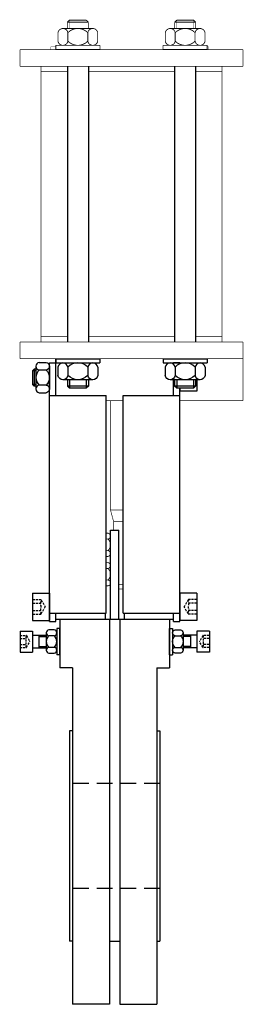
# Model space of a CAD drawing. Header units: millimetres. Extents: x 22 to 129, y 33 to 501.
import ezdxf

# ---------------------------------------------------------------- set-up
doc = ezdxf.new("R2010")
doc.units = ezdxf.units.MM
doc.linetypes.add('TRAZOS', pattern=[0.75, 0.5, -0.25])
doc.layers.add('CYL-XDN050B', color=7, linetype='Continuous')

msp = doc.modelspace()

# ---------------------------------------------------------------- linework, layer by layer
at = {"layer": 'CYL-XDN050B'}
for points, const_width in [([(44.95, 499.88), (45.95, 500.88)], 0.4), ([(45.95, 500.88), (53.95, 500.88)], 0.4), ([(53.95, 500.88), (54.95, 499.88)], 0.4), ([(96.95, 500.88), (95.95, 499.88)], 0.4), ([(104.95, 500.88), (96.95, 500.88)], 0.4), ([(105.95, 499.88), (104.95, 500.88)], 0.4), ([(42.86, 496.88), (57.04, 496.88)], 0.4), ([(44.95, 496.88), (44.95, 499.88)], 0.4), ([(44.95, 499.88), (54.95, 499.88)], 0.4), ([(45.95, 496.88), (45.95, 500.88)], 0.1), ([(53.95, 496.88), (53.95, 500.88)], 0.1), ([(54.95, 496.88), (54.95, 499.88)], 0.4), ([(108.04, 496.88), (93.86, 496.88)], 0.4), ([(105.95, 499.88), (95.95, 499.88)], 0.4), ([(95.95, 496.88), (95.95, 499.88)], 0.4), ([(96.95, 496.88), (96.95, 500.88)], 0.1), ([(104.95, 496.88), (104.95, 500.88)], 0.1), ([(105.95, 496.88), (105.95, 499.88)], 0.4), ([(40.5, 490.88), (40.5, 494.88)], 0.4), ([(45.22, 490.88), (45.22, 494.88)], 0.4), ([(54.67, 490.88), (54.67, 494.88)], 0.4), ([(59.4, 490.88), (59.4, 494.88)], 0.4), ([(91.5, 490.88), (91.5, 494.88)], 0.4), ([(96.22, 490.88), (96.22, 494.88)], 0.4), ([(105.67, 490.88), (105.67, 494.88)], 0.4), ([(110.4, 490.88), (110.4, 494.88)], 0.4), ([(128.45, 486.88), (22.45, 486.88)], 0.3), ([(22.45, 486.88), (22.45, 478.88)], 0.3), ([(22.45, 486.88), (22.45, 478.88)], 0.3), ([(37.09, 486.88), (37.09, 488.15), (39.45, 488.15)], 0.24), ([(39.45, 486.88), (39.45, 488.88)], 0.4), ([(60.45, 488.88), (39.45, 488.88)], 0.4), ([(60.45, 486.88), (39.45, 486.88)], 0.4), ([(60.45, 486.88), (60.45, 488.88)], 0.4), ([(90.45, 488.88), (111.45, 488.88)], 0.4), ([(90.45, 486.88), (90.45, 488.88)], 0.4), ([(90.45, 486.88), (111.45, 486.88)], 0.4), ([(111.45, 486.88), (111.45, 488.88)], 0.4), ([(112.02, 486.88), (112.02, 488.15), (111.45, 488.15)], 0.24), ([(128.45, 486.88), (128.45, 478.88)], 0.3), ([(22.45, 478.88), (128.45, 478.88)], 0.3), ([(32.45, 347.88), (32.45, 478.88)], 0.3), ([(118.45, 347.88), (118.45, 478.88)], 0.3), ([(32.45, 476.38), (44.95, 476.38)], 0.3), ([(54.95, 476.38), (95.95, 476.38)], 0.3), ([(105.95, 476.38), (118.45, 476.38)], 0.3), ([(22.45, 347.88), (128.45, 347.88)], 0.3), ([(22.45, 339.88), (22.45, 347.88)], 0.3), ([(32.45, 350.38), (44.95, 350.38)], 0.3), ([(54.95, 350.38), (95.95, 350.38)], 0.3), ([(105.95, 350.38), (118.45, 350.38)], 0.3), ([(128.45, 319.88), (128.45, 347.88)], 0.3), ([(22.45, 339.88), (128.45, 339.88)], 0.3), ([(63.45, 319.88), (71.45, 319.88)], 0.3), ([(65.45, 319.88), (65.45, 267.97)], 0.3), ([(98.45, 319.88), (128.45, 319.88)], 0.3), ([(66.95, 262.38), (65.45, 267.97)], 0.3), ([(65.45, 267.97), (71.45, 267.97)], 0.3), ([(66.95, 262.38), (66.95, 258.38)], 0.3), ([(66.95, 262.38), (71.45, 262.38)], 0.3), ([(63.45, 254.14), (64.2, 254.14)], 0.4), ([(65.45, 255.52), (65.45, 247.23)], 0.4), ([(63.45, 248.61), (64.2, 248.61)], 0.4), ([(63.45, 240.14), (64.2, 240.14)], 0.4), ([(65.45, 241.52), (65.45, 233.23)], 0.4), ([(63.45, 234.61), (64.2, 234.61)], 0.4), ([(69.45, 232.38), (71.45, 232.38)], 0.3), ([(69.45, 230.38), (71.45, 230.38)], 0.3)]:
    msp.add_lwpolyline(points, dxfattribs=dict(at, const_width=const_width))
at = {"layer": 'CYL-XDN050B', "const_width": 0.4}
for points in [[(40.5, 494.88, -0.846561), (45.22, 494.88, -0.42328), (54.67, 494.88, -0.846561), (59.4, 494.88)], [(110.4, 494.88, 0.846561), (105.67, 494.88, 0.42328), (96.22, 494.88, 0.846561), (91.5, 494.88)], [(40.5, 490.88, 0.846561), (45.22, 490.88, 0.42328), (54.67, 490.88, 0.846561), (59.4, 490.88)], [(110.4, 490.88, -0.846561), (105.67, 490.88, -0.42328), (96.22, 490.88, -0.846561), (91.5, 490.88)], [(63.45, 256.9), (64.2, 256.9, -0.904977), (64.2, 254.14, -0.452489), (64.2, 248.61, -0.904977), (64.2, 245.85), (63.45, 245.85)], [(63.45, 242.9), (64.2, 242.9, -0.904977), (64.2, 240.14, -0.452489), (64.2, 234.61, -0.904977), (64.2, 231.85), (63.45, 231.85)]]:
    msp.add_lwpolyline(points, format="xyb", dxfattribs=at)
at = {"layer": 'CYL-XDN050B'}
for points in [[(44.95, 478.88), (44.95, 347.88)], [(54.95, 478.88), (54.95, 347.88)], [(95.95, 478.88), (95.95, 347.88)], [(105.95, 478.88), (105.95, 347.88)], [(54.95, 476.38), (54.95, 350.38)], [(105.95, 476.38), (105.95, 350.38)], [(31.57, 338.07), (34.82, 338.07)], [(36.45, 214.88), (36.45, 337.88)], [(36.45, 337.88), (39.45, 337.88)], [(39.45, 339.88), (39.45, 337.88)], [(39.45, 339.88), (60.45, 339.88)], [(39.45, 322.38), (39.45, 339.88)], [(39.45, 337.88), (60.45, 337.88)], [(60.45, 339.88), (60.45, 337.88)], [(90.45, 339.88), (111.45, 339.88)], [(90.45, 339.88), (90.45, 337.88)], [(90.45, 337.88), (111.45, 337.88)], [(98.45, 337.88), (95.45, 337.88)], [(111.45, 339.88), (111.45, 337.88)], [(29.2, 334.88), (28.45, 334.13)], [(29.95, 334.13), (28.45, 334.13)], [(28.45, 334.13), (28.45, 327.63)], [(29.95, 334.88), (29.2, 334.88)], [(29.2, 334.88), (29.2, 326.88)], [(29.95, 336.27), (29.95, 325.48)], [(34.82, 334.47), (31.57, 334.47)], [(36.45, 336.27), (36.45, 325.48)], [(40.5, 335.88), (40.5, 331.88)], [(45.22, 335.88), (45.22, 331.88)], [(54.67, 335.88), (54.67, 331.88)], [(59.4, 335.88), (59.4, 331.88)], [(91.5, 335.88), (91.5, 331.88)], [(96.22, 335.88), (96.22, 331.88)], [(105.67, 335.88), (105.67, 331.88)], [(110.4, 335.88), (110.4, 331.88)], [(57.04, 329.88), (42.86, 329.88)], [(44.95, 329.88), (44.95, 326.88)], [(45.95, 329.88), (45.95, 325.88)], [(53.95, 329.88), (53.95, 325.88)], [(54.95, 329.88), (54.95, 326.88)], [(108.04, 329.88), (93.86, 329.88)], [(95.45, 322.38), (95.45, 329.88)], [(95.95, 329.88), (95.95, 326.88)], [(96.95, 329.88), (96.95, 325.88)], [(104.95, 329.88), (104.95, 325.88)], [(105.95, 329.88), (105.95, 326.88)], [(106.45, 329.88), (106.45, 324.38)], [(29.95, 327.63), (28.45, 327.63)], [(28.45, 327.63), (29.2, 326.88)], [(29.95, 326.88), (29.2, 326.88)], [(34.82, 327.28), (31.57, 327.28)], [(31.57, 323.69), (34.82, 323.69)], [(45.95, 325.88), (44.95, 326.88)], [(54.95, 326.88), (44.95, 326.88)], [(53.95, 325.88), (45.95, 325.88)], [(54.95, 326.88), (53.95, 325.88)], [(105.95, 326.88), (95.95, 326.88)], [(96.95, 325.88), (95.95, 326.88)], [(104.95, 325.88), (96.95, 325.88)], [(98.45, 214.88), (98.45, 325.88)], [(98.45, 325.88), (98.45, 324.38)], [(106.45, 324.38), (98.45, 324.38)], [(105.95, 326.88), (104.95, 325.88)], [(36.45, 322.38), (63.45, 322.38)], [(63.45, 218.88), (63.45, 322.38)], [(71.45, 218.88), (71.45, 322.38)], [(71.45, 322.38), (98.45, 322.38)], [(65.45, 258.38), (69.45, 258.38)], [(65.45, 215.88), (65.45, 258.38)], [(69.45, 215.88), (69.45, 258.38)], [(28.45, 228.38), (36.45, 228.38)], [(28.45, 228.38), (28.45, 215.38)], [(36.45, 228.38), (36.45, 215.38)], [(106.45, 228.38), (98.45, 228.38)], [(98.45, 228.38), (98.45, 215.38)], [(106.45, 228.38), (106.45, 215.38)], [(28.45, 215.38), (36.45, 215.38)], [(36.45, 218.88), (63.45, 218.88)], [(39.45, 214.88), (39.45, 218.88)], [(95.45, 215.88), (39.45, 215.88)], [(41.45, 215.88), (41.45, 207.75)], [(62.95, 218.88), (62.95, 215.88)], [(64.95, 215.88), (64.95, 32.88)], [(69.95, 215.88), (69.95, 32.88)], [(71.45, 218.88), (98.45, 218.88)], [(71.95, 218.88), (71.95, 215.88)], [(93.45, 215.88), (93.45, 207.75)], [(95.45, 214.88), (95.45, 218.88)], [(106.45, 215.38), (98.45, 215.38)], [(36.45, 214.88), (39.45, 214.88)], [(41.45, 211.63), (39.95, 211.63)], [(39.95, 211.63), (39.95, 208.38)], [(41.45, 199.13), (41.45, 211.63)], [(93.45, 211.63), (94.95, 211.63)], [(93.45, 199.13), (93.45, 211.63)], [(94.95, 211.63), (94.95, 208.38)], [(95.45, 214.88), (98.45, 214.88)], [(22.45, 210.38), (28.45, 210.38)], [(22.45, 210.38), (22.45, 200.38)], [(28.45, 210.38), (28.45, 200.38)], [(28.45, 208.38), (34.95, 208.38)], [(31.45, 208.38), (31.45, 202.38)], [(31.45, 207.75), (34.95, 207.75)], [(34.95, 209.52), (34.95, 201.23)], [(38.7, 208.14), (36.2, 208.14)], [(39.95, 209.52), (39.95, 201.23)], [(41.45, 207.75), (41.45, 203)], [(41.45, 207.75), (41.45, 203)], [(93.45, 207.75), (93.45, 203)], [(94.95, 209.52), (94.95, 201.23)], [(96.2, 208.14), (98.7, 208.14)], [(99.95, 209.52), (99.95, 201.23)], [(106.45, 208.38), (99.95, 208.38)], [(103.45, 207.75), (99.95, 207.75)], [(103.45, 208.38), (103.45, 202.38)], [(106.45, 210.38), (106.45, 200.38)], [(112.45, 210.38), (106.45, 210.38)], [(112.45, 210.38), (112.45, 200.38)], [(28.45, 202.38), (34.95, 202.38)], [(31.45, 203), (34.95, 203)], [(38.7, 202.61), (36.2, 202.61)], [(39.95, 202.38), (39.95, 199.13)], [(41.45, 203), (41.45, 192.88)], [(93.45, 203), (93.45, 192.88)], [(94.95, 202.38), (94.95, 199.13)], [(96.2, 202.61), (98.7, 202.61)], [(103.45, 203), (99.95, 203)], [(106.45, 202.38), (99.95, 202.38)], [(22.45, 200.38), (28.45, 200.38)], [(41.45, 199.13), (39.95, 199.13)], [(93.45, 199.13), (94.95, 199.13)], [(112.45, 200.38), (106.45, 200.38)], [(47.45, 192.88), (41.45, 192.88)], [(47.45, 192.88), (47.45, 32.88)], [(87.45, 192.88), (87.45, 32.88)], [(87.45, 192.88), (93.45, 192.88)], [(47.45, 162.88), (45.95, 162.88)], [(45.95, 162.88), (45.95, 137.88)], [(87.45, 162.88), (88.95, 162.88)], [(88.95, 162.88), (88.95, 137.88)], [(45.95, 137.88), (45.95, 87.88)], [(88.95, 137.88), (88.95, 87.88)], [(45.95, 87.88), (45.95, 78.88)], [(88.95, 87.88), (88.95, 62.88)], [(45.95, 78.88), (45.95, 64.88)], [(45.95, 64.88), (45.95, 62.88)], [(47.45, 62.88), (45.95, 62.88)], [(64.95, 62.88), (69.95, 62.88)], [(87.45, 62.88), (88.95, 62.88)], [(64.95, 32.88), (47.45, 32.88)], [(69.95, 32.88), (87.45, 32.88)]]:
    msp.add_lwpolyline(points, dxfattribs=at)
for points in [[(31.57, 338.07, 0.904033), (31.57, 334.47, 0.452017), (31.57, 327.28, 0.904033), (31.57, 323.69)], [(34.82, 338.07, -0.904033), (34.82, 334.47, -0.452017), (34.82, 327.28, -0.904033), (34.82, 323.69)], [(59.4, 335.88, 0.846561), (54.67, 335.88, 0.42328), (45.22, 335.88, 0.846561), (40.5, 335.88)], [(110.4, 335.88, 0.846561), (105.67, 335.88, 0.42328), (96.22, 335.88, 0.846561), (91.5, 335.88)], [(59.4, 331.88, -0.846561), (54.67, 331.88, -0.42328), (45.22, 331.88, -0.846561), (40.5, 331.88)], [(110.4, 331.88, -0.846561), (105.67, 331.88, -0.42328), (96.22, 331.88, -0.846561), (91.5, 331.88)]]:
    msp.add_lwpolyline(points, format="xyb", dxfattribs=at)
at = {"layer": 'CYL-XDN050B', "linetype": 'TRAZOS', "ltscale": 2}
for points in [[(28.45, 225.31), (32.3, 225.31)], [(32.52, 225.18), (34.43, 221.88)], [(102.38, 225.18), (100.47, 221.88)], [(106.45, 225.31), (102.59, 225.31)], [(28.45, 223.59), (32.2, 223.59)], [(28.45, 220.16), (32.2, 220.16)], [(32.52, 218.57), (34.43, 221.88)], [(102.38, 218.57), (100.47, 221.88)], [(106.45, 223.59), (102.7, 223.59)], [(106.45, 220.16), (102.7, 220.16)], [(28.45, 218.45), (32.3, 218.45)], [(106.45, 218.45), (102.59, 218.45)], [(22.45, 208.24), (25.3, 208.24)], [(22.45, 206.81), (25.2, 206.81)], [(25.52, 208.11), (27.1, 205.38)], [(109.38, 208.11), (107.8, 205.38)], [(112.45, 208.24), (109.59, 208.24)], [(112.45, 206.81), (109.7, 206.81)], [(22.45, 203.95), (25.2, 203.95)], [(22.45, 202.52), (25.3, 202.52)], [(25.52, 202.64), (27.1, 205.38)], [(109.38, 202.64), (107.8, 205.38)], [(112.45, 202.52), (109.59, 202.52)], [(112.45, 203.95), (109.7, 203.95)]]:
    msp.add_lwpolyline(points, dxfattribs=at)
for points in [[(32.2, 223.59, 0.291545), (32.2, 225.31)], [(32.52, 225.18, 0.267949), (32.3, 225.31)], [(102.59, 225.31, 0.267949), (102.38, 225.18)], [(102.7, 225.31, 0.291545), (102.7, 223.59)], [(32.2, 220.16, 0.145773), (32.2, 223.59)], [(32.2, 218.45, 0.291545), (32.2, 220.16)], [(102.7, 223.59, 0.145773), (102.7, 220.16)], [(102.7, 220.16, 0.291545), (102.7, 218.45)], [(32.3, 218.45, 0.267949), (32.52, 218.57)], [(102.38, 218.57, 0.267949), (102.59, 218.45)], [(25.2, 206.81, 0.34965), (25.2, 208.24)], [(25.2, 203.95, 0.174825), (25.2, 206.81)], [(25.52, 208.11, 0.267949), (25.3, 208.24)], [(109.59, 208.24, 0.267949), (109.38, 208.11)], [(109.7, 208.24, 0.34965), (109.7, 206.81)], [(109.7, 206.81, 0.174825), (109.7, 203.95)], [(25.2, 202.52, 0.34965), (25.2, 203.95)], [(25.3, 202.52, 0.267949), (25.52, 202.64)], [(109.38, 202.64, 0.267949), (109.59, 202.52)], [(109.7, 203.95, 0.34965), (109.7, 202.52)]]:
    msp.add_lwpolyline(points, format="xyb", dxfattribs=at)
at = {"layer": 'CYL-XDN050B'}
for points in [[(36.2, 208.14, 0.452489), (36.2, 202.61, 0.904977), (36.2, 199.85), (38.7, 199.85, 0.904977), (38.7, 202.61, 0.452489), (38.7, 208.14, 0.904977), (38.7, 210.9), (36.2, 210.9, 0.904977)], [(98.7, 208.14, -0.452489), (98.7, 202.61, -0.904977), (98.7, 199.85), (96.2, 199.85, -0.904977), (96.2, 202.61, -0.452489), (96.2, 208.14, -0.904977), (96.2, 210.9), (98.7, 210.9, -0.904977)]]:
    msp.add_lwpolyline(points, format="xyb", close=True, dxfattribs=at)
at = {"layer": 'CYL-XDN050B', "linetype": 'TRAZOS', "ltscale": 15}
for points in [[(88.95, 137.88), (45.95, 137.88)], [(88.95, 87.88), (45.95, 87.88)]]:
    msp.add_lwpolyline(points, dxfattribs=at)

doc.saveas('drawing.dxf')
